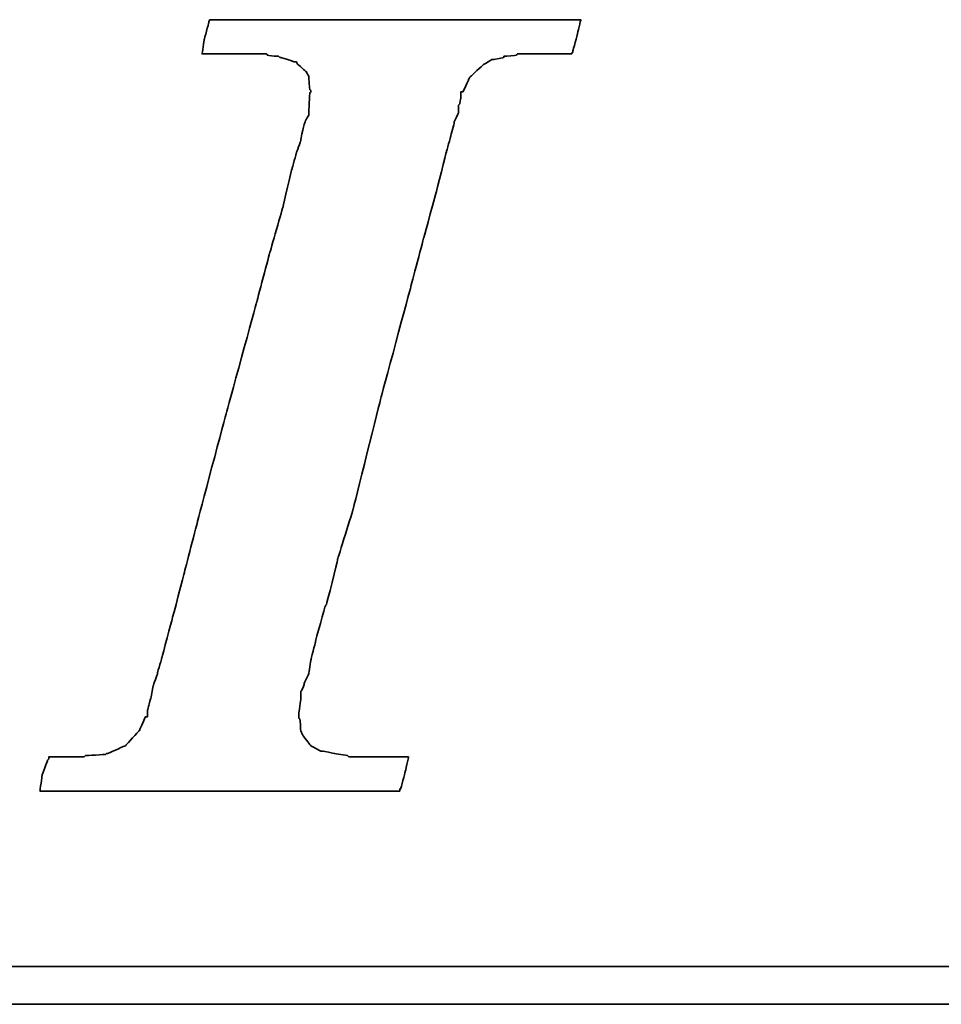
# Model space of a CAD drawing. Header units: millimetres. Extents: x 0 to 264, y 297 to 404.
# Tile 32 of 49: x 201.86 to 203.96, y 330.88 to 333.12. Entities that reach past the tile are written whole.
import ezdxf

# ---------------------------------------------------------------- set-up
doc = ezdxf.new("R2010")
doc.units = ezdxf.units.MM
doc.layers.add('DIM', color=4, linetype='Continuous')
doc.layers.add('layer 1', color=7, linetype='Continuous')

# ---------------------------------------------------------------- blocks, each defined once
blk = doc.blocks.new('TBI MOTION logo(完整正式版)')
at = {"layer": 'layer 1', "color": 22, "lineweight": 35}
for points, knots in [([(-40.59125, -7.94375), (-40.59125, -7.94375), (-40.97375, -7.94375), (-40.97375, -7.94375), (-40.97375, -7.94375), (-40.97375, -7.94375), (-41.38125, -7.94375), (-41.38125, -7.94375), (-41.38125, -7.94375), (-41.38125, -7.94375), (-41.54875, -7.94375), (-41.54875, -7.94375), (-41.54875, -7.94375), (-41.54875, -7.94375), (-41.59875, -7.94375), (-41.59875, -7.94375), (-41.59875, -7.94375), (-41.59875, -7.94375), (-41.88375, -7.94375), (-41.88375, -7.94375), (-41.88375, -7.94375), (-41.88375, -7.94375), (-41.90875, -7.91875), (-41.90875, -7.91875), (-41.90875, -7.91875), (-41.90875, -7.91875), (-42.19875, -7.87125), (-42.19875, -7.87125), (-42.19875, -7.87125), (-42.19875, -7.87125), (-42.43875, -7.82375), (-42.43875, -7.82375), (-42.43875, -7.82375), (-42.43875, -7.82375), (-42.45875, -7.82375), (-42.45875, -7.82375), (-42.45875, -7.82375), (-42.45875, -7.82375), (-42.48625, -7.82375), (-42.48625, -7.82375), (-42.48625, -7.82375), (-42.48625, -7.82375), (-42.67625, -7.72375), (-42.67625, -7.72375), (-42.67625, -7.72375), (-42.67625, -7.72375), (-42.70125, -7.70375), (-42.70125, -7.70375), (-42.70125, -7.70375), (-42.70125, -7.70375), (-42.72375, -7.67875), (-42.72375, -7.67875), (-42.72375, -7.67875), (-42.72375, -7.67875), (-42.86875, -7.48875), (-42.86875, -7.48875), (-42.86875, -7.48875), (-42.86875, -7.48875), (-42.89375, -7.43875), (-42.89375, -7.43875), (-42.89375, -7.43875), (-42.89375, -7.43875), (-42.91875, -7.38875), (-42.91875, -7.38875), (-42.91875, -7.38875), (-42.91875, -7.38875), (-42.93875, -7.12875), (-42.93875, -7.12875), (-42.93875, -7.12875), (-42.93875, -7.12875), (-42.96375, -7.10375), (-42.96375, -7.10375), (-42.96375, -7.10375), (-42.96375, -7.10375), (-42.96375, -7.05375), (-42.96375, -7.05375), (-42.96375, -7.05375), (-42.96375, -7.05375), (-42.96375, -7.00875), (-42.96375, -7.00875), (-42.96375, -7.00875), (-42.96375, -7.00875), (-42.91875, -6.69625), (-42.91875, -6.69625), (-42.91875, -6.69625), (-42.91875, -6.69625), (-42.91875, -6.62375), (-42.91875, -6.62375), (-42.91875, -6.62375), (-42.91875, -6.62375), (-42.91875, -6.59625), (-42.91875, -6.59625), (-42.91875, -6.59625), (-42.91875, -6.59625), (-42.91875, -6.57375), (-42.91875, -6.57375), (-42.91875, -6.57375), (-42.91875, -6.57375), (-42.91875, -6.52875), (-42.91875, -6.52875), (-42.91875, -6.52875), (-42.91875, -6.52875), (-42.89375, -6.50375), (-42.89375, -6.50375), (-42.89375, -6.50375), (-42.89375, -6.50375), (-42.84375, -6.38375), (-42.84375, -6.38375), (-42.84375, -6.38375), (-42.84375, -6.38375), (-42.84375, -6.35875), (-42.84375, -6.35875), (-42.84375, -6.35875), (-42.84375, -6.35875), (-42.74625, -6.14375), (-42.74625, -6.14375), (-42.74625, -6.14375), (-42.74625, -6.14375), (-42.70125, -5.85375), (-42.70125, -5.85375), (-42.70125, -5.85375), (-42.70125, -5.85375), (-42.60375, -5.47125), (-42.60375, -5.47125), (-42.60375, -5.47125), (-42.60375, -5.47125), (-42.60375, -5.44875), (-42.60375, -5.44875), (-42.60375, -5.44875), (-42.60375, -5.44875), (-42.38875, -4.67875), (-42.38875, -4.67875), (-42.38875, -4.67875), (-42.38875, -4.67875), (-42.36375, -4.65375), (-42.36375, -4.65375), (-42.36375, -4.65375), (-42.36375, -4.65375), (-42.12375, -3.69625), (-42.12375, -3.69625), (-42.12375, -3.69625), (-42.12375, -3.69625), (-42.12375, -3.67374), (-42.12375, -3.67374), (-42.12375, -3.67374), (-42.12375, -3.67374), (-41.78875, -2.59374), (-41.78875, -2.59374), (-41.78875, -2.59374), (-41.78875, -2.59374), (-41.18875, -0.19375), (-41.18875, -0.19375), (-41.18875, -0.19375), (-41.18875, -0.19375), (-40.54375, 2.20624), (-40.54375, 2.20624), (-40.54375, 2.20624), (-40.54375, 2.20624), (-40.25375, 3.30875), (-40.25375, 3.30875), (-40.25375, 3.30875), (-40.25375, 3.30875), (-39.98875, 4.27125), (-39.98875, 4.27125), (-39.98875, 4.27125), (-39.98875, 4.27125), (-39.77375, 5.13125), (-39.77375, 5.13125), (-39.77375, 5.13125), (-39.77375, 5.13125), (-39.67875, 5.47125), (-39.67875, 5.47125), (-39.67875, 5.47125), (-39.67875, 5.47125), (-39.60375, 5.75625), (-39.60375, 5.75625), (-39.60375, 5.75625), (-39.60375, 5.75625), (-39.60375, 5.78125), (-39.60375, 5.78125), (-39.60375, 5.78125), (-39.60375, 5.78125), (-39.50875, 5.97125), (-39.50875, 5.97125), (-39.50875, 5.97125), (-39.50875, 5.97125), (-39.50875, 6.13875), (-39.50875, 6.13875), (-39.50875, 6.13875), (-39.50875, 6.13875), (-39.48625, 6.16625), (-39.48625, 6.16625), (-39.48625, 6.16625), (-39.48625, 6.16625), (-39.46125, 6.28625), (-39.46125, 6.28625), (-39.46125, 6.28625), (-39.46125, 6.28625), (-39.46125, 6.42625), (-39.46125, 6.42625), (-39.46125, 6.42625), (-39.46125, 6.42625), (-39.41375, 6.42625), (-39.41375, 6.42625), (-39.41375, 6.42625), (-39.41375, 6.42625), (-39.29375, 6.69125), (-39.29375, 6.69125), (-39.29375, 6.69125), (-39.29375, 6.69125), (-39.26875, 6.74125), (-39.26875, 6.74125), (-39.26875, 6.74125), (-39.26875, 6.74125), (-39.24375, 6.76625), (-39.24375, 6.76625), (-39.24375, 6.76625), (-39.24375, 6.76625), (-38.98375, 7.00624), (-38.98375, 7.00624), (-38.98375, 7.00624), (-38.98375, 7.00624), (-38.95625, 7.02624), (-38.95625, 7.02624), (-38.95625, 7.02624), (-38.95625, 7.02624), (-38.78875, 7.12624), (-38.78875, 7.12624), (-38.78875, 7.12624), (-38.78875, 7.12624), (-38.76375, 7.12624), (-38.76375, 7.12624), (-38.76375, 7.12624), (-38.76375, 7.12624), (-38.74375, 7.12624), (-38.74375, 7.12624), (-38.74375, 7.12624), (-38.74375, 7.12624), (-38.52875, 7.17125), (-38.52875, 7.17125), (-38.52875, 7.17125), (-38.52875, 7.17125), (-38.52875, 7.19624), (-38.52875, 7.19624), (-38.52875, 7.19624), (-38.52875, 7.19624), (-38.50375, 7.19624), (-38.50375, 7.19624), (-38.50375, 7.19624), (-38.50375, 7.19624), (-38.26125, 7.21875), (-38.26125, 7.21875), (-38.26125, 7.21875), (-38.26125, 7.21875), (-38.23875, 7.24624), (-38.23875, 7.24624), (-38.23875, 7.24624), (-38.23875, 7.24624), (-38.21625, 7.24624), (-38.21625, 7.24624), (-38.21625, 7.24624), (-38.21625, 7.24624), (-38.18875, 7.24624), (-38.18875, 7.24624), (-38.18875, 7.24624), (-38.18875, 7.24624), (-37.90375, 7.24624), (-37.90375, 7.24624), (-37.90375, 7.24624), (-37.90375, 7.24624), (-37.85375, 7.24624), (-37.85375, 7.24624), (-37.85375, 7.24624), (-37.85375, 7.24624), (-37.75875, 7.24624), (-37.75875, 7.24624), (-37.75875, 7.24624), (-37.75875, 7.24624), (-37.42375, 7.24624), (-37.42375, 7.24624), (-37.42375, 7.24624), (-37.42375, 7.24624), (-37.08875, 7.24624), (-37.08875, 7.24624), (-37.08875, 7.24624), (-37.08875, 7.24624), (-37.06375, 7.24624), (-37.06375, 7.24624), (-37.06375, 7.24624), (-37.06375, 7.24624), (-37.06375, 7.26624), (-37.06375, 7.26624), (-37.06375, 7.26624), (-37.06375, 7.26624), (-37.03875, 7.29125), (-37.03875, 7.29125), (-37.03875, 7.29125), (-37.03875, 7.29125), (-37.03875, 7.31625), (-37.03875, 7.31625), (-37.03875, 7.31625), (-37.03875, 7.31625), (-36.94125, 7.67625), (-36.94125, 7.67625), (-36.94125, 7.67625), (-36.94125, 7.67625), (-36.86875, 7.98625), (-36.86875, 7.98625), (-36.86875, 7.98625), (-36.86875, 7.98625), (-36.98875, 7.98625), (-36.98875, 7.98625), (-36.98875, 7.98625), (-36.98875, 7.98625), (-37.42375, 7.98625), (-37.42375, 7.98625), (-37.42375, 7.98625), (-37.42375, 7.98625), (-37.94875, 7.98625), (-37.94875, 7.98625), (-37.94875, 7.98625), (-37.94875, 7.98625), (-38.57375, 7.98625), (-38.57375, 7.98625), (-38.57375, 7.98625), (-38.57375, 7.98625), (-39.29375, 7.98625), (-39.29375, 7.98625), (-39.29375, 7.98625), (-39.29375, 7.98625), (-40.82875, 7.98625), (-40.82875, 7.98625), (-40.82875, 7.98625), (-40.82875, 7.98625), (-42.36375, 7.98625), (-42.36375, 7.98625), (-42.36375, 7.98625), (-42.36375, 7.98625), (-43.08375, 7.98625), (-43.08375, 7.98625), (-43.08375, 7.98625), (-43.08375, 7.98625), (-43.70875, 7.98625), (-43.70875, 7.98625), (-43.70875, 7.98625), (-43.70875, 7.98625), (-44.23375, 7.98625), (-44.23375, 7.98625), (-44.23375, 7.98625), (-44.23375, 7.98625), (-44.66875, 7.98625), (-44.66875, 7.98625), (-44.66875, 7.98625), (-44.66875, 7.98625), (-44.88375, 7.98625), (-44.88375, 7.98625), (-44.88375, 7.98625), (-44.88375, 7.98625), (-44.90875, 7.94125), (-44.90875, 7.94125), (-44.90875, 7.94125), (-44.90875, 7.94125), (-44.90875, 7.91625), (-44.90875, 7.91625), (-44.90875, 7.91625), (-44.90875, 7.91625), (-45.00375, 7.55625), (-45.00375, 7.55625), (-45.00375, 7.55625), (-45.00375, 7.55625), (-45.05375, 7.24624), (-45.05375, 7.24624), (-45.05375, 7.24624), (-45.05375, 7.24624), (-44.61875, 7.24624), (-44.61875, 7.24624), (-44.61875, 7.24624), (-44.61875, 7.24624), (-44.11375, 7.24624), (-44.11375, 7.24624), (-44.11375, 7.24624), (-44.11375, 7.24624), (-43.99375, 7.24624), (-43.99375, 7.24624), (-43.99375, 7.24624), (-43.99375, 7.24624), (-43.94625, 7.24624), (-43.94625, 7.24624), (-43.94625, 7.24624), (-43.94625, 7.24624), (-43.92374, 7.24624), (-43.92374, 7.24624), (-43.92374, 7.24624), (-43.92374, 7.24624), (-43.65875, 7.24624), (-43.65875, 7.24624), (-43.65875, 7.24624), (-43.65875, 7.24624), (-43.63875, 7.21875), (-43.63875, 7.21875), (-43.63875, 7.21875), (-43.63875, 7.21875), (-43.46875, 7.19624), (-43.46875, 7.19624), (-43.46875, 7.19624), (-43.46875, 7.19624), (-43.39875, 7.19624), (-43.39875, 7.19624), (-43.39875, 7.19624), (-43.39875, 7.19624), (-43.37125, 7.17125), (-43.37125, 7.17125), (-43.37125, 7.17125), (-43.37125, 7.17125), (-43.34875, 7.17125), (-43.34875, 7.17125), (-43.34875, 7.17125), (-43.34875, 7.17125), (-43.20375, 7.12624), (-43.20375, 7.12624), (-43.20375, 7.12624), (-43.20375, 7.12624), (-43.05875, 7.07624), (-43.05875, 7.07624), (-43.05875, 7.07624), (-43.05875, 7.07624), (-43.01375, 7.07624), (-43.01375, 7.07624), (-43.01375, 7.07624), (-43.01375, 7.07624), (-42.98875, 7.02624), (-42.98875, 7.02624), (-42.98875, 7.02624), (-42.98875, 7.02624), (-42.79875, 6.86125), (-42.79875, 6.86125), (-42.79875, 6.86125), (-42.79875, 6.86125), (-42.77375, 6.81125), (-42.77375, 6.81125), (-42.77375, 6.81125), (-42.77375, 6.81125), (-42.74625, 6.76625), (-42.74625, 6.76625), (-42.74625, 6.76625), (-42.74625, 6.76625), (-42.72375, 6.47625), (-42.72375, 6.47625), (-42.72375, 6.47625), (-42.72375, 6.47625), (-42.70125, 6.45124), (-42.70125, 6.45124), (-42.70125, 6.45124), (-42.70125, 6.45124), (-42.70125, 6.42625), (-42.70125, 6.42625), (-42.70125, 6.42625), (-42.70125, 6.42625), (-42.72375, 6.40625), (-42.72375, 6.40625), (-42.72375, 6.40625), (-42.72375, 6.40625), (-42.74625, 5.97125), (-42.74625, 5.97125), (-42.74625, 5.97125), (-42.74625, 5.97125), (-42.74625, 5.94625), (-42.74625, 5.94625), (-42.74625, 5.94625), (-42.74625, 5.94625), (-42.74625, 5.92625), (-42.74625, 5.92625), (-42.74625, 5.92625), (-42.74625, 5.92625), (-42.77375, 5.87625), (-42.77375, 5.87625), (-42.77375, 5.87625), (-42.77375, 5.87625), (-42.81875, 5.80625), (-42.81875, 5.80625), (-42.81875, 5.80625), (-42.81875, 5.80625), (-42.86875, 5.63625), (-42.86875, 5.63625), (-42.86875, 5.63625), (-42.86875, 5.63625), (-42.91875, 5.39625), (-42.91875, 5.39625), (-42.91875, 5.39625), (-42.91875, 5.39625), (-42.91875, 5.37124), (-42.91875, 5.37124), (-42.91875, 5.37124), (-42.91875, 5.37124), (-43.01375, 5.10874), (-43.01375, 5.10874), (-43.01375, 5.10874), (-43.01375, 5.10874), (-43.10875, 4.77124), (-43.10875, 4.77124), (-43.10875, 4.77124), (-43.10875, 4.77124), (-43.29875, 3.95625), (-43.29875, 3.95625), (-43.29875, 3.95625), (-43.29875, 3.95625), (-43.58875, 2.95125), (-43.58875, 2.95125), (-43.58875, 2.95125), (-43.58875, 2.95125), (-43.87375, 1.87125), (-43.87375, 1.87125), (-43.87375, 1.87125), (-43.87375, 1.87125), (-44.52625, -0.50374), (-44.52625, -0.50374), (-44.52625, -0.50374), (-44.52625, -0.50374), (-45.14875, -2.85375), (-45.14875, -2.85375), (-45.14875, -2.85375), (-45.14875, -2.85375), (-45.43375, -3.95875), (-45.43375, -3.95875), (-45.43375, -3.95875), (-45.43375, -3.95875), (-45.69875, -4.96875), (-45.69875, -4.96875), (-45.69875, -4.96875), (-45.69875, -4.96875), (-45.91375, -5.78375), (-45.91375, -5.78375), (-45.91375, -5.78375), (-45.91375, -5.78375), (-46.01375, -6.11875), (-46.01375, -6.11875), (-46.01375, -6.11875), (-46.01375, -6.11875), (-46.01375, -6.14375), (-46.01375, -6.14375), (-46.01375, -6.14375), (-46.01375, -6.14375), (-46.10875, -6.40875), (-46.10875, -6.40875), (-46.10875, -6.40875), (-46.10875, -6.40875), (-46.15375, -6.64875), (-46.15375, -6.64875), (-46.15375, -6.64875), (-46.15375, -6.64875), (-46.20375, -6.83875), (-46.20375, -6.83875), (-46.20375, -6.83875), (-46.20375, -6.83875), (-46.22875, -6.93375), (-46.22875, -6.93375), (-46.22875, -6.93375), (-46.22875, -6.93375), (-46.22875, -7.07875), (-46.22875, -7.07875), (-46.22875, -7.07875), (-46.22875, -7.07875), (-46.27375, -7.07875), (-46.27375, -7.07875), (-46.27375, -7.07875), (-46.27375, -7.07875), (-46.39375, -7.34375), (-46.39375, -7.34375), (-46.39375, -7.34375), (-46.39375, -7.34375), (-46.39375, -7.36875), (-46.39375, -7.36875), (-46.39375, -7.36875), (-46.39375, -7.36875), (-46.42125, -7.38875), (-46.42125, -7.38875), (-46.42125, -7.38875), (-46.42125, -7.38875), (-46.68375, -7.67875), (-46.68375, -7.67875), (-46.68375, -7.67875), (-46.68375, -7.67875), (-46.70875, -7.70375), (-46.70875, -7.70375), (-46.70875, -7.70375), (-46.70875, -7.70375), (-46.75375, -7.72375), (-46.75375, -7.72375), (-46.75375, -7.72375), (-46.75375, -7.72375), (-47.08875, -7.87125), (-47.08875, -7.87125), (-47.08875, -7.87125), (-47.08875, -7.87125), (-47.11625, -7.87125), (-47.11625, -7.87125), (-47.11625, -7.87125), (-47.11625, -7.87125), (-47.13875, -7.89375), (-47.13875, -7.89375), (-47.13875, -7.89375), (-47.13875, -7.89375), (-47.56875, -7.91875), (-47.56875, -7.91875), (-47.56875, -7.91875), (-47.56875, -7.91875), (-47.59625, -7.94375), (-47.59625, -7.94375), (-47.59625, -7.94375), (-47.59625, -7.94375), (-47.64375, -7.94375), (-47.64375, -7.94375), (-47.64375, -7.94375), (-47.64375, -7.94375), (-47.73625, -7.94375), (-47.73625, -7.94375), (-47.73625, -7.94375), (-47.73625, -7.94375), (-48.07375, -7.94375), (-48.07375, -7.94375), (-48.07375, -7.94375), (-48.07375, -7.94375), (-48.36125, -7.94375), (-48.36125, -7.94375), (-48.36125, -7.94375), (-48.36125, -7.94375), (-48.36125, -7.96625), (-48.36125, -7.96625), (-48.36125, -7.96625), (-48.36125, -7.96625), (-48.36125, -7.99125), (-48.36125, -7.99125), (-48.36125, -7.99125), (-48.36125, -7.99125), (-48.38875, -8.01375), (-48.38875, -8.01375), (-48.38875, -8.01375), (-48.38875, -8.01375), (-48.50875, -8.34875), (-48.50875, -8.34875), (-48.50875, -8.34875), (-48.50875, -8.34875), (-48.55375, -8.68625), (-48.55375, -8.68625), (-48.55375, -8.68625), (-48.55375, -8.68625), (-48.45875, -8.68625), (-48.45875, -8.68625), (-48.45875, -8.68625), (-48.45875, -8.68625), (-48.07375, -8.68625), (-48.07375, -8.68625), (-48.07375, -8.68625), (-48.07375, -8.68625), (-47.52375, -8.68625), (-47.52375, -8.68625), (-47.52375, -8.68625), (-47.52375, -8.68625), (-46.92375, -8.68625), (-46.92375, -8.68625), (-46.92375, -8.68625), (-46.92375, -8.68625), (-46.25375, -8.68625), (-46.25375, -8.68625), (-46.25375, -8.68625), (-46.25375, -8.68625), (-46.20375, -8.68625), (-46.20375, -8.68625), (-46.20375, -8.68625), (-46.20375, -8.68625), (-44.71375, -8.68625), (-44.71375, -8.68625), (-44.71375, -8.68625), (-44.71375, -8.68625), (-43.22875, -8.68625), (-43.22875, -8.68625), (-43.22875, -8.68625), (-43.22875, -8.68625), (-42.55875, -8.68625), (-42.55875, -8.68625), (-42.55875, -8.68625), (-42.55875, -8.68625), (-42.50875, -8.68625), (-42.50875, -8.68625), (-42.50875, -8.68625), (-42.50875, -8.68625), (-41.93375, -8.68625), (-41.93375, -8.68625), (-41.93375, -8.68625), (-41.93375, -8.68625), (-41.38125, -8.68625), (-41.38125, -8.68625), (-41.38125, -8.68625), (-41.38125, -8.68625), (-40.97375, -8.68625), (-40.97375, -8.68625), (-40.97375, -8.68625), (-40.97375, -8.68625), (-40.78125, -8.68625), (-40.78125, -8.68625), (-40.78125, -8.68625), (-40.78125, -8.68625), (-40.78125, -8.63875), (-40.78125, -8.63875), (-40.78125, -8.63875), (-40.78125, -8.63875), (-40.75875, -8.63875), (-40.75875, -8.63875), (-40.75875, -8.63875), (-40.75875, -8.63875), (-40.66375, -8.27875), (-40.66375, -8.27875), (-40.66375, -8.27875), (-40.66375, -8.27875), (-40.59125, -7.94375), (-40.59125, -7.94375)], [0, 0, 0, 0, 0.00558659, 0.00558659, 0.00558659, 0.0055866, 0.01117318, 0.01117318, 0.01117318, 0.01117319, 0.01675978, 0.01675978, 0.01675978, 0.01675979, 0.02234637, 0.02234637, 0.02234637, 0.02234638, 0.02793296, 0.02793296, 0.02793296, 0.02793297, 0.03351955, 0.03351955, 0.03351955, 0.03351956, 0.03910615, 0.03910615, 0.03910615, 0.03910616, 0.04469274, 0.04469274, 0.04469274, 0.04469275, 0.05027933, 0.05027933, 0.05027933, 0.05027934, 0.05586592, 0.05586592, 0.05586592, 0.05586593, 0.06145251, 0.06145251, 0.06145251, 0.06145252, 0.06703911, 0.06703911, 0.06703911, 0.06703912, 0.0726257, 0.0726257, 0.0726257, 0.07262571, 0.07821229, 0.07821229, 0.07821229, 0.0782123, 0.08379888, 0.08379888, 0.08379888, 0.08379889, 0.08938547, 0.08938547, 0.08938547, 0.08938548, 0.09497207, 0.09497207, 0.09497207, 0.09497208, 0.10055866, 0.10055866, 0.10055866, 0.10055867, 0.10614525, 0.10614525, 0.10614525, 0.10614526, 0.11173184, 0.11173184, 0.11173184, 0.11173185, 0.11731844, 0.11731844, 0.11731844, 0.11731845, 0.12290503, 0.12290503, 0.12290503, 0.12290504, 0.12849162, 0.12849162, 0.12849162, 0.12849163, 0.13407821, 0.13407821, 0.13407821, 0.13407822, 0.1396648, 0.1396648, 0.1396648, 0.13966481, 0.1452514, 0.1452514, 0.1452514, 0.14525141, 0.15083799, 0.15083799, 0.15083799, 0.150838, 0.15642458, 0.15642458, 0.15642458, 0.15642459, 0.16201117, 0.16201117, 0.16201117, 0.16201118, 0.16759777, 0.16759777, 0.16759777, 0.16759778, 0.17318436, 0.17318436, 0.17318436, 0.17318437, 0.17877095, 0.17877095, 0.17877095, 0.17877096, 0.18435754, 0.18435754, 0.18435754, 0.18435755, 0.18994413, 0.18994413, 0.18994413, 0.18994414, 0.19553073, 0.19553073, 0.19553073, 0.19553074, 0.20111732, 0.20111732, 0.20111732, 0.20111733, 0.20670391, 0.20670391, 0.20670391, 0.20670392, 0.2122905, 0.2122905, 0.2122905, 0.21229051, 0.21787709, 0.21787709, 0.21787709, 0.2178771, 0.22346369, 0.22346369, 0.22346369, 0.2234637, 0.22905028, 0.22905028, 0.22905028, 0.22905029, 0.23463687, 0.23463687, 0.23463687, 0.23463688, 0.24022346, 0.24022346, 0.24022346, 0.24022347, 0.24581006, 0.24581006, 0.24581006, 0.24581007, 0.25139665, 0.25139665, 0.25139665, 0.25139666, 0.25698324, 0.25698324, 0.25698324, 0.25698325, 0.26256983, 0.26256983, 0.26256983, 0.26256984, 0.26815642, 0.26815642, 0.26815642, 0.26815643, 0.27374302, 0.27374302, 0.27374302, 0.27374303, 0.27932961, 0.27932961, 0.27932961, 0.27932962, 0.2849162, 0.2849162, 0.2849162, 0.28491621, 0.29050279, 0.29050279, 0.29050279, 0.2905028, 0.29608939, 0.29608939, 0.29608939, 0.2960894, 0.30167598, 0.30167598, 0.30167598, 0.30167599, 0.30726257, 0.30726257, 0.30726257, 0.30726258, 0.31284916, 0.31284916, 0.31284916, 0.31284917, 0.31843575, 0.31843575, 0.31843575, 0.31843576, 0.32402235, 0.32402235, 0.32402235, 0.32402236, 0.32960894, 0.32960894, 0.32960894, 0.32960895, 0.33519553, 0.33519553, 0.33519553, 0.33519554, 0.34078212, 0.34078212, 0.34078212, 0.34078213, 0.34636872, 0.34636872, 0.34636872, 0.34636873, 0.35195531, 0.35195531, 0.35195531, 0.35195532, 0.3575419, 0.3575419, 0.3575419, 0.35754191, 0.36312849, 0.36312849, 0.36312849, 0.3631285, 0.36871508, 0.36871508, 0.36871508, 0.36871509, 0.37430168, 0.37430168, 0.37430168, 0.37430169, 0.37988827, 0.37988827, 0.37988827, 0.37988828, 0.38547486, 0.38547486, 0.38547486, 0.38547487, 0.39106145, 0.39106145, 0.39106145, 0.39106146, 0.39664804, 0.39664804, 0.39664804, 0.39664805, 0.40223464, 0.40223464, 0.40223464, 0.40223465, 0.40782123, 0.40782123, 0.40782123, 0.40782124, 0.41340782, 0.41340782, 0.41340782, 0.41340783, 0.41899441, 0.41899441, 0.41899441, 0.41899442, 0.42458101, 0.42458101, 0.42458101, 0.42458102, 0.4301676, 0.4301676, 0.4301676, 0.43016761, 0.43575419, 0.43575419, 0.43575419, 0.4357542, 0.44134078, 0.44134078, 0.44134078, 0.44134079, 0.44692737, 0.44692737, 0.44692737, 0.44692738, 0.45251397, 0.45251397, 0.45251397, 0.45251398, 0.45810056, 0.45810056, 0.45810056, 0.45810057, 0.46368715, 0.46368715, 0.46368715, 0.46368716, 0.46927374, 0.46927374, 0.46927374, 0.46927375, 0.47486034, 0.47486034, 0.47486034, 0.47486035, 0.48044693, 0.48044693, 0.48044693, 0.48044694, 0.48603352, 0.48603352, 0.48603352, 0.48603353, 0.49162011, 0.49162011, 0.49162011, 0.49162012, 0.4972067, 0.4972067, 0.4972067, 0.49720671, 0.5027933, 0.5027933, 0.5027933, 0.50279331, 0.50837989, 0.50837989, 0.50837989, 0.5083799, 0.51396648, 0.51396648, 0.51396648, 0.51396649, 0.51955307, 0.51955307, 0.51955307, 0.51955308, 0.52513966, 0.52513966, 0.52513966, 0.52513967, 0.53072626, 0.53072626, 0.53072626, 0.53072627, 0.53631285, 0.53631285, 0.53631285, 0.53631286, 0.54189944, 0.54189944, 0.54189944, 0.54189945, 0.54748603, 0.54748603, 0.54748603, 0.54748604, 0.55307263, 0.55307263, 0.55307263, 0.55307264, 0.55865922, 0.55865922, 0.55865922, 0.55865923, 0.56424581, 0.56424581, 0.56424581, 0.56424582, 0.5698324, 0.5698324, 0.5698324, 0.56983241, 0.57541899, 0.57541899, 0.57541899, 0.575419, 0.58100559, 0.58100559, 0.58100559, 0.5810056, 0.58659218, 0.58659218, 0.58659218, 0.58659219, 0.59217877, 0.59217877, 0.59217877, 0.59217878, 0.59776536, 0.59776536, 0.59776536, 0.59776537, 0.60335196, 0.60335196, 0.60335196, 0.60335197, 0.60893855, 0.60893855, 0.60893855, 0.60893856, 0.61452514, 0.61452514, 0.61452514, 0.61452515, 0.62011173, 0.62011173, 0.62011173, 0.62011174, 0.62569832, 0.62569832, 0.62569832, 0.62569833, 0.63128492, 0.63128492, 0.63128492, 0.63128493, 0.63687151, 0.63687151, 0.63687151, 0.63687152, 0.6424581, 0.6424581, 0.6424581, 0.64245811, 0.64804469, 0.64804469, 0.64804469, 0.6480447, 0.65363128, 0.65363128, 0.65363128, 0.65363129, 0.65921788, 0.65921788, 0.65921788, 0.65921789, 0.66480447, 0.66480447, 0.66480447, 0.66480448, 0.67039106, 0.67039106, 0.67039106, 0.67039107, 0.67597765, 0.67597765, 0.67597765, 0.67597766, 0.68156425, 0.68156425, 0.68156425, 0.68156426, 0.68715084, 0.68715084, 0.68715084, 0.68715085, 0.69273743, 0.69273743, 0.69273743, 0.69273744, 0.69832402, 0.69832402, 0.69832402, 0.69832403, 0.70391061, 0.70391061, 0.70391061, 0.70391062, 0.70949721, 0.70949721, 0.70949721, 0.70949722, 0.7150838, 0.7150838, 0.7150838, 0.71508381, 0.72067039, 0.72067039, 0.72067039, 0.7206704, 0.72625698, 0.72625698, 0.72625698, 0.72625699, 0.73184358, 0.73184358, 0.73184358, 0.73184359, 0.73743017, 0.73743017, 0.73743017, 0.73743018, 0.74301676, 0.74301676, 0.74301676, 0.74301677, 0.74860335, 0.74860335, 0.74860335, 0.74860336, 0.75418994, 0.75418994, 0.75418994, 0.75418995, 0.75977654, 0.75977654, 0.75977654, 0.75977655, 0.76536313, 0.76536313, 0.76536313, 0.76536314, 0.77094972, 0.77094972, 0.77094972, 0.77094973, 0.77653631, 0.77653631, 0.77653631, 0.77653632, 0.78212291, 0.78212291, 0.78212291, 0.78212292, 0.7877095, 0.7877095, 0.7877095, 0.78770951, 0.79329609, 0.79329609, 0.79329609, 0.7932961, 0.79888268, 0.79888268, 0.79888268, 0.79888269, 0.80446927, 0.80446927, 0.80446927, 0.80446928, 0.81005587, 0.81005587, 0.81005587, 0.81005588, 0.81564246, 0.81564246, 0.81564246, 0.81564247, 0.82122905, 0.82122905, 0.82122905, 0.82122906, 0.82681564, 0.82681564, 0.82681564, 0.82681565, 0.83240223, 0.83240223, 0.83240223, 0.83240224, 0.83798883, 0.83798883, 0.83798883, 0.83798884, 0.84357542, 0.84357542, 0.84357542, 0.84357543, 0.84916201, 0.84916201, 0.84916201, 0.84916202, 0.8547486, 0.8547486, 0.8547486, 0.85474861, 0.8603352, 0.8603352, 0.8603352, 0.86033521, 0.86592179, 0.86592179, 0.86592179, 0.8659218, 0.87150838, 0.87150838, 0.87150838, 0.87150839, 0.87709497, 0.87709497, 0.87709497, 0.87709498, 0.88268156, 0.88268156, 0.88268156, 0.88268157, 0.88826816, 0.88826816, 0.88826816, 0.88826817, 0.89385475, 0.89385475, 0.89385475, 0.89385476, 0.89944134, 0.89944134, 0.89944134, 0.89944135, 0.90502793, 0.90502793, 0.90502793, 0.90502794, 0.91061453, 0.91061453, 0.91061453, 0.91061454, 0.91620112, 0.91620112, 0.91620112, 0.91620113, 0.92178771, 0.92178771, 0.92178771, 0.92178772, 0.9273743, 0.9273743, 0.9273743, 0.92737431, 0.93296089, 0.93296089, 0.93296089, 0.9329609, 0.93854749, 0.93854749, 0.93854749, 0.9385475, 0.94413408, 0.94413408, 0.94413408, 0.94413409, 0.94972067, 0.94972067, 0.94972067, 0.94972068, 0.95530726, 0.95530726, 0.95530726, 0.95530727, 0.96089385, 0.96089385, 0.96089385, 0.96089386, 0.96648045, 0.96648045, 0.96648045, 0.96648046, 0.97206704, 0.97206704, 0.97206704, 0.97206705, 0.97765363, 0.97765363, 0.97765363, 0.97765364, 0.98324022, 0.98324022, 0.98324022, 0.98324023, 0.98882682, 0.98882682, 0.98882682, 0.98882683, 0.99441341, 0.99441341, 0.99441341, 0.99441342, 1, 1, 1, 1]), ([(75.90875, -9.47875), (75.90875, -9.47875), (75.90875, -12.28625), (75.90875, -12.28625), (75.90875, -12.28625), (75.90875, -12.28625), (75.90875, -12.47875), (75.90875, -12.47875), (75.90875, -12.47875), (75.90875, -12.47875), (75.71625, -12.47875), (75.71625, -12.47875), (75.71625, -12.47875), (75.71625, -12.47875), (-88.32875, -12.47875), (-88.32875, -12.47875), (-88.32875, -12.47875), (-88.32875, -12.47875), (-88.32875, -13.29375), (-88.32875, -13.29375), (-88.32875, -13.29375), (-88.32875, -13.29375), (82.89125, -13.29375), (82.89125, -13.29375), (82.89125, -13.29375), (82.89125, -13.29375), (75.90875, -9.47875), (75.90875, -9.47875)], [0, 0, 0, 0, 0.14285714, 0.14285714, 0.14285714, 0.14285715, 0.28571429, 0.28571429, 0.28571429, 0.2857143, 0.42857143, 0.42857143, 0.42857143, 0.42857144, 0.57142857, 0.57142857, 0.57142857, 0.57142858, 0.71428571, 0.71428571, 0.71428571, 0.71428572, 0.85714286, 0.85714286, 0.85714286, 0.85714287, 1, 1, 1, 1])]:
    blk.add_open_spline(points, degree=3, knots=knots, dxfattribs=at)

msp = doc.modelspace()

# ---------------------------------------------------------------- block references
at = {"layer": 'DIM', "color": 7, "xscale": 0.1054262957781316, "yscale": 0.1054262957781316, "zscale": 0.1054262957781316}
msp.add_blockref('TBI MOTION logo(完整正式版)', (207.0242, 332.2775), dxfattribs=at)

doc.saveas('drawing.dxf')
